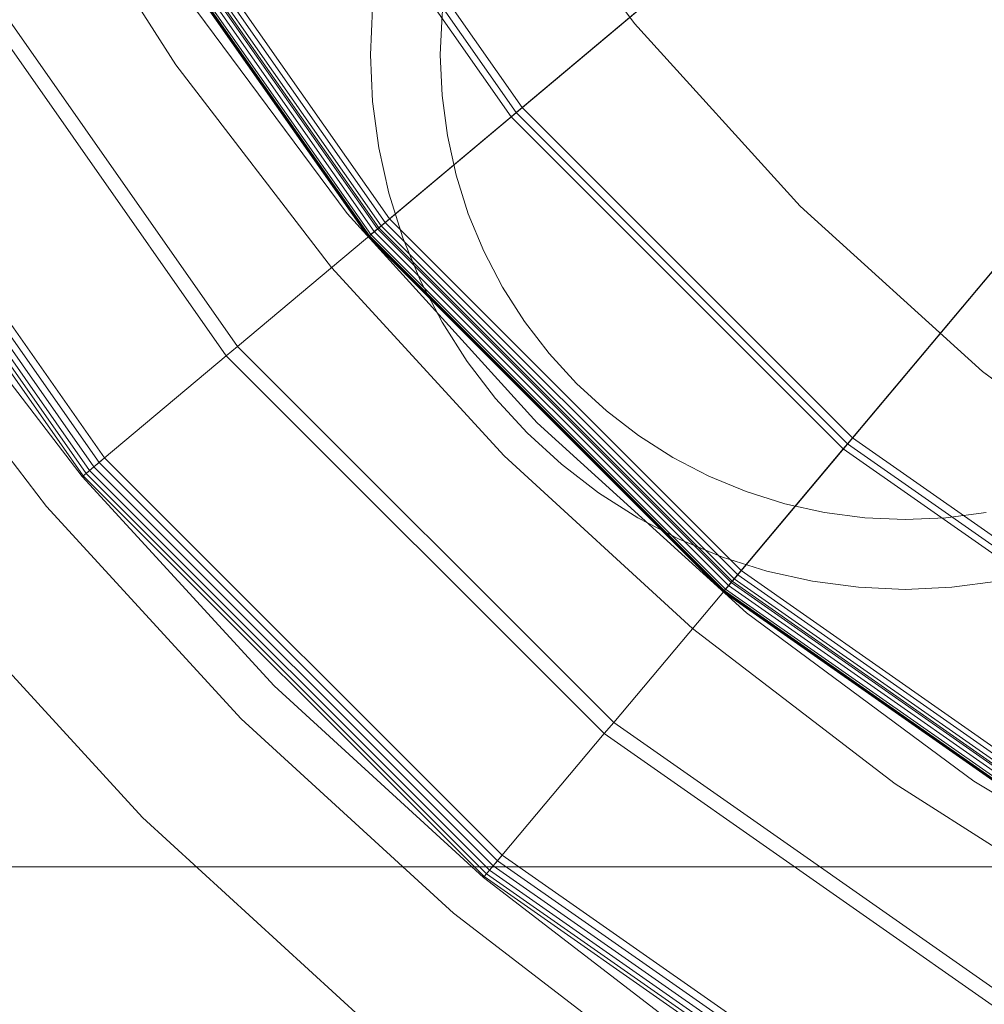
# Model space of a CAD drawing. Header units: inches. Extents: x -412 to -304, y -62 to 18.
# Tile 61 of 256: x -359.155 to -358.746, y -48.167 to -47.75. Entities that reach past the tile are written whole.
import ezdxf

# ---------------------------------------------------------------- set-up
doc = ezdxf.new("R2010")
doc.units = ezdxf.units.IN
doc.header["$LTSCALE"] = 32
doc.header["$MEASUREMENT"] = 0
for name, color, linetype, lineweight in [('Black', 7, 'Continuous', 18), ('DashLine', 7, 'Continuous', 13), ('Drawing', 7, 'Continuous', 18), ('Metal_HtAdjMech', 7, 'Continuous', 18), ('Metal_MP', 7, 'Continuous', 5), ('None', 7, 'Continuous', 18), ('SolidLine', 7, 'Continuous', 15), ('TIMotion-Frame', 7, 'Continuous', 18), ('Wood_1-H', 7, 'Continuous', 13)]:
    doc.layers.add(name, color=color, linetype=linetype, lineweight=lineweight)

# ---------------------------------------------------------------- blocks, each defined once
blk = doc.blocks.new('Group-20')
at = {"layer": 'Black'}
for points in [[(-34.54794, 16.53613, 28.9791), (34.54794, 16.53613, 28.9791), (34.54794, -16.53613, 28.9791), (-34.54794, -16.53613, 28.9791)], [(-34.54794, 16.53613, 27.70079), (34.54794, 16.53613, 27.70079), (34.54794, -16.53613, 27.70079), (-34.54794, -16.53613, 27.70079)]]:
    blk.add_3dface(points, dxfattribs=at)
at = {"layer": 'Wood_1-H'}
for points in [[(-35.96494, 17.95313, 28.99879), (35.96494, 17.95313, 28.99879), (35.96494, -17.95313, 28.99879), (-35.96494, -17.95313, 28.99879)], [(-35.96494, 17.95313, 28.9791), (35.96494, 17.95313, 28.9791), (35.96494, -17.95313, 28.9791), (-35.96494, -17.95313, 28.9791)]]:
    blk.add_3dface(points, dxfattribs=at)
blk = doc.blocks.new('MPHtAdjColumn (3D)')
at = {"layer": 'Metal_HtAdjMech'}
for points in [[(0, 0, 23.74951), (-1.119, -0.64605, 23.74951), (-0.98981, -0.83055, 23.74951)], [(0, 0, 23.74951), (-0.98981, -0.83055, 23.74951), (-0.83055, -0.98981, 23.74951)], [(0, 0, 23.74951), (-0.83055, -0.98981, 23.74951), (-0.64605, -1.119, 23.74951)], [(-0.98981, -0.83055, 23.74951), (-1.119, -0.64605, 23.74951), (-1.12437, -0.64916, 23.74793), (-0.99457, -0.83454, 23.74793)], [(-0.99457, -0.83454, 23.74793), (-1.12437, -0.64916, 23.74793), (-1.18773, -0.68573, 23.70567), (-1.0506, -0.88156, 23.70567)], [(-1.04842, -0.87973, 23.65149), (-1.18526, -0.68431, 23.65149), (-1.18261, -0.68278, 23.65108), (-1.04608, -0.87777, 23.65108)], [(-1.05513, -0.88536, 23.66289), (-1.19284, -0.68868, 23.66289), (-1.19147, -0.68789, 23.65699), (-1.05391, -0.88434, 23.65699)], [(-1.05391, -0.88434, 23.70135), (-1.19147, -0.68789, 23.70135), (-1.19284, -0.68868, 23.69544), (-1.05513, -0.88536, 23.69544)], [(-1.0506, -0.88156, 23.70567), (-1.18773, -0.68573, 23.70567), (-1.19147, -0.68789, 23.70135), (-1.05391, -0.88434, 23.70135)], [(-1.05391, -0.88434, 23.65699), (-1.19147, -0.68789, 23.65699), (-1.18984, -0.68696, 23.65454), (-1.05248, -0.88313, 23.65454)], [(-1.05248, -0.88313, 23.65454), (-1.18984, -0.68696, 23.65454), (-1.18773, -0.68573, 23.65267), (-1.0506, -0.88156, 23.65267)], [(-1.0506, -0.88156, 23.65267), (-1.18773, -0.68573, 23.65267), (-1.18526, -0.68431, 23.65149), (-1.04842, -0.87973, 23.65149)], [(-1.05513, -0.88536, 23.69544), (-1.19284, -0.68868, 23.69544), (-1.19284, -0.68868, 23.66289), (-1.05513, -0.88536, 23.66289)], [(-0.83055, -0.98981, 23.74951), (-0.98981, -0.83055, 23.74951), (-0.99457, -0.83454, 23.74793), (-0.83454, -0.99457, 23.74793)], [(-0.83454, -0.99457, 23.74793), (-0.99457, -0.83454, 23.74793), (-1.0506, -0.88156, 23.70567), (-0.88156, -1.0506, 23.70567)], [(-0.88156, -1.0506, 23.65267), (-1.0506, -0.88156, 23.65267), (-1.04842, -0.87973, 23.65149), (-0.87973, -1.04842, 23.65149)], [(-0.87973, -1.04842, 23.65149), (-1.04842, -0.87973, 23.65149), (-1.04608, -0.87777, 23.65108), (-0.87777, -1.04608, 23.65108)], [(-0.88156, -1.0506, 23.70567), (-1.0506, -0.88156, 23.70567), (-1.05391, -0.88434, 23.70135), (-0.88434, -1.05391, 23.70135)], [(-0.88434, -1.05391, 23.65699), (-1.05391, -0.88434, 23.65699), (-1.05248, -0.88313, 23.65454), (-0.88313, -1.05248, 23.65454)], [(-0.88313, -1.05248, 23.65454), (-1.05248, -0.88313, 23.65454), (-1.0506, -0.88156, 23.65267), (-0.88156, -1.0506, 23.65267)], [(-0.88536, -1.05513, 23.66289), (-1.05513, -0.88536, 23.66289), (-1.05391, -0.88434, 23.65699), (-0.88434, -1.05391, 23.65699)], [(-0.88434, -1.05391, 23.70135), (-1.05391, -0.88434, 23.70135), (-1.05513, -0.88536, 23.69544), (-0.88536, -1.05513, 23.69544)], [(-0.88536, -1.05513, 23.69544), (-1.05513, -0.88536, 23.69544), (-1.05513, -0.88536, 23.66289), (-0.88536, -1.05513, 23.66289)], [(-0.64605, -1.119, 23.74951), (-0.83055, -0.98981, 23.74951), (-0.83454, -0.99457, 23.74793), (-0.64916, -1.12437, 23.74793)], [(-0.64916, -1.12437, 23.74793), (-0.83454, -0.99457, 23.74793), (-0.88156, -1.0506, 23.70567), (-0.68573, -1.18773, 23.70567)], [(-0.68431, -1.18526, 23.65149), (-0.87973, -1.04842, 23.65149), (-0.87777, -1.04608, 23.65108), (-0.68278, -1.18261, 23.65108)], [(-0.68573, -1.18773, 23.70567), (-0.88156, -1.0506, 23.70567), (-0.88434, -1.05391, 23.70135), (-0.68789, -1.19147, 23.70135)], [(-0.68696, -1.18984, 23.65454), (-0.88313, -1.05248, 23.65454), (-0.88156, -1.0506, 23.65267), (-0.68573, -1.18773, 23.65267)], [(-0.68573, -1.18773, 23.65267), (-0.88156, -1.0506, 23.65267), (-0.87973, -1.04842, 23.65149), (-0.68431, -1.18526, 23.65149)], [(-0.68868, -1.19284, 23.66289), (-0.88536, -1.05513, 23.66289), (-0.88434, -1.05391, 23.65699), (-0.68789, -1.19147, 23.65699)], [(-0.68789, -1.19147, 23.70135), (-0.88434, -1.05391, 23.70135), (-0.88536, -1.05513, 23.69544), (-0.68868, -1.19284, 23.69544)], [(-0.68789, -1.19147, 23.65699), (-0.88434, -1.05391, 23.65699), (-0.88313, -1.05248, 23.65454), (-0.68696, -1.18984, 23.65454)], [(-0.68868, -1.19284, 23.69544), (-0.88536, -1.05513, 23.69544), (-0.88536, -1.05513, 23.66289), (-0.68868, -1.19284, 23.66289)]]:
    blk.add_3dface(points, dxfattribs=at)
for points, invisible_edges in [([(-1.24885, -0.58235, 23.65108), (-1.19334, -0.68898, 23.65108), (-1.07401, -0.62008, 23.65108), (-1.12396, -0.52411, 23.65108)], 10), ([(-0.90097, -0.67292, 2.90305), (-0.90321, -0.68995, 2.90305), (-1.19334, -0.68898, 2.90305), (-1.24885, -0.58235, 2.90305)], 10), ([(-1.01588, -0.71133, 23.65108), (-1.07401, -0.62008, 23.65108), (-1.19334, -0.68898, 23.65108), (-1.12875, -0.79036, 23.65108)], 10), ([(-0.90321, -0.68995, 3.18202), (-0.90097, -0.67292, 3.18202), (-1.07401, -0.62008, 3.18202), (-1.01588, -0.71133, 3.18202)], 10), ([(-1.07401, -0.62008, 3.18202), (-1.07401, -0.62008, 23.65108), (-1.01588, -0.71133, 23.65108), (-1.01588, -0.71133, 3.18202)], 5), ([(-0.90097, -0.67292, 2.90305), (-0.90097, -0.67292, 3.18202), (-0.90321, -0.68995, 3.18202), (-0.90321, -0.68995, 2.90305)], 5), ([(-0.90321, -0.68995, 2.90305), (-0.90396, -0.70711, 2.90305), (-1.19334, -0.68898, 2.90305)], 10), ([(-1.12875, -0.79036, 2.90305), (-1.19334, -0.68898, 2.90305), (-0.90396, -0.70711, 2.90305), (-0.90321, -0.72426, 2.90305)], 10), ([(-0.90396, -0.70711, 3.18202), (-0.90321, -0.68995, 3.18202), (-1.01588, -0.71133, 3.18202)], 10), ([(-0.90321, -0.68995, 2.90305), (-0.90321, -0.68995, 3.18202), (-0.90396, -0.70711, 3.18202), (-0.90396, -0.70711, 2.90305)], 5), ([(-1.01588, -0.71133, 3.18202), (-0.90321, -0.72426, 3.18202), (-0.90396, -0.70711, 3.18202)], 9), ([(-0.90396, -0.70711, 2.90305), (-0.90396, -0.70711, 3.18202), (-0.90321, -0.72426, 3.18202), (-0.90321, -0.72426, 2.90305)], 5), ([(-0.95002, -0.79716, 23.65108), (-1.01588, -0.71133, 23.65108), (-1.12875, -0.79036, 23.65108), (-1.05557, -0.88573, 23.65108)], 10), ([(-1.01588, -0.71133, 3.18202), (-0.90097, -0.74129, 3.18202), (-0.90321, -0.72426, 3.18202)], 9), ([(-0.89725, -0.75806, 3.18202), (-0.90097, -0.74129, 3.18202), (-1.01588, -0.71133, 3.18202), (-0.95002, -0.79716, 3.18202)], 10), ([(-1.01588, -0.71133, 3.18202), (-1.01588, -0.71133, 23.65108), (-0.95002, -0.79716, 23.65108), (-0.95002, -0.79716, 3.18202)], 5), ([(-1.12875, -0.79036, 2.90305), (-0.90321, -0.72426, 2.90305), (-0.90097, -0.74129, 2.90305)], 9), ([(-0.90321, -0.72426, 2.90305), (-0.90321, -0.72426, 3.18202), (-0.90097, -0.74129, 3.18202), (-0.90097, -0.74129, 2.90305)], 5), ([(-0.90097, -0.74129, 2.90305), (-0.89725, -0.75806, 2.90305), (-1.12875, -0.79036, 2.90305)], 10), ([(-0.90097, -0.74129, 2.90305), (-0.90097, -0.74129, 3.18202), (-0.89725, -0.75806, 3.18202), (-0.89725, -0.75806, 2.90305)], 5), ([(-0.89725, -0.75806, 2.90305), (-0.89209, -0.77443, 2.90305), (-1.05557, -0.88573, 2.90305), (-1.12875, -0.79036, 2.90305)], 10), ([(-0.95002, -0.79716, 3.18202), (-0.89209, -0.77443, 3.18202), (-0.89725, -0.75806, 3.18202)], 9), ([(-0.89725, -0.75806, 2.90305), (-0.89725, -0.75806, 3.18202), (-0.89209, -0.77443, 3.18202), (-0.89209, -0.77443, 2.90305)], 5), ([(-1.05557, -0.88573, 2.90305), (-0.89209, -0.77443, 2.90305), (-0.88551, -0.7903, 2.90305)], 9), ([(-0.88551, -0.7903, 3.18202), (-0.89209, -0.77443, 3.18202), (-0.95002, -0.79716, 3.18202)], 10), ([(-0.89209, -0.77443, 2.90305), (-0.89209, -0.77443, 3.18202), (-0.88551, -0.7903, 3.18202), (-0.88551, -0.7903, 2.90305)], 5), ([(-1.05557, -0.88573, 2.90305), (-1.05557, -0.88573, 23.65108), (-1.12875, -0.79036, 23.65108), (-1.12875, -0.79036, 2.90305)], 5), ([(-0.88551, -0.7903, 2.90305), (-0.87758, -0.80553, 2.90305), (-1.05557, -0.88573, 2.90305)], 10), ([(-0.95002, -0.79716, 3.18202), (-0.87758, -0.80553, 3.18202), (-0.88551, -0.7903, 3.18202)], 9), ([(-0.88551, -0.7903, 2.90305), (-0.88551, -0.7903, 3.18202), (-0.87758, -0.80553, 3.18202), (-0.87758, -0.80553, 2.90305)], 5), ([(-1.05557, -0.88573, 23.65108), (-0.97436, -0.97436, 23.65108), (-0.87692, -0.87692, 23.65108), (-0.95002, -0.79716, 23.65108)], 10), ([(-0.95002, -0.79716, 3.18202), (-0.87692, -0.87692, 3.18202), (-0.86836, -0.82002, 3.18202), (-0.87758, -0.80553, 3.18202)], 10), ([(-0.95002, -0.79716, 3.18202), (-0.95002, -0.79716, 23.65108), (-0.87692, -0.87692, 23.65108), (-0.87692, -0.87692, 3.18202)], 5), ([(-1.05557, -0.88573, 2.90305), (-0.87758, -0.80553, 2.90305), (-0.86836, -0.82002, 2.90305)], 9), ([(-0.87758, -0.80553, 2.90305), (-0.87758, -0.80553, 3.18202), (-0.86836, -0.82002, 3.18202), (-0.86836, -0.82002, 2.90305)], 5), ([(-0.86836, -0.82002, 2.90305), (-0.8579, -0.83364, 2.90305), (-0.97436, -0.97436, 2.90305), (-1.05557, -0.88573, 2.90305)], 10), ([(-0.8579, -0.83364, 3.18202), (-0.86836, -0.82002, 3.18202), (-0.87692, -0.87692, 3.18202)], 10), ([(-0.86836, -0.82002, 2.90305), (-0.86836, -0.82002, 3.18202), (-0.8579, -0.83364, 3.18202), (-0.8579, -0.83364, 2.90305)], 5), ([(-0.97436, -0.97436, 2.90305), (-0.8579, -0.83364, 2.90305), (-0.8463, -0.8463, 2.90305)], 9), ([(-0.8463, -0.8463, 3.18202), (-0.8579, -0.83364, 3.18202), (-0.87692, -0.87692, 3.18202)], 10), ([(-0.8579, -0.83364, 2.90305), (-0.8579, -0.83364, 3.18202), (-0.8463, -0.8463, 3.18202), (-0.8463, -0.8463, 2.90305)], 5), ([(-0.97436, -0.97436, 2.90305), (-0.8463, -0.8463, 2.90305), (-0.83364, -0.8579, 2.90305)], 9), ([(-0.87692, -0.87692, 3.18202), (-0.83364, -0.8579, 3.18202), (-0.8463, -0.8463, 3.18202)], 9), ([(-0.8463, -0.8463, 2.90305), (-0.8463, -0.8463, 3.18202), (-0.83364, -0.8579, 3.18202), (-0.83364, -0.8579, 2.90305)], 5), ([(-0.88573, -1.05557, 2.90305), (-0.97436, -0.97436, 2.90305), (-0.83364, -0.8579, 2.90305), (-0.82002, -0.86836, 2.90305)], 10), ([(-0.82002, -0.86836, 3.18202), (-0.83364, -0.8579, 3.18202), (-0.87692, -0.87692, 3.18202)], 10), ([(-0.83364, -0.8579, 2.90305), (-0.83364, -0.8579, 3.18202), (-0.82002, -0.86836, 3.18202), (-0.82002, -0.86836, 2.90305)], 5), ([(-0.82002, -0.86836, 2.90305), (-0.80553, -0.87758, 2.90305), (-0.88573, -1.05557, 2.90305)], 10), ([(-0.80553, -0.87758, 3.18202), (-0.82002, -0.86836, 3.18202), (-0.87692, -0.87692, 3.18202), (-0.79716, -0.95002, 3.18202)], 10), ([(-0.82002, -0.86836, 2.90305), (-0.82002, -0.86836, 3.18202), (-0.80553, -0.87758, 3.18202), (-0.80553, -0.87758, 2.90305)], 5), ([(-0.79716, -0.95002, 23.65108), (-0.87692, -0.87692, 23.65108), (-0.97436, -0.97436, 23.65108), (-0.88573, -1.05557, 23.65108)], 10), ([(-0.88573, -1.05557, 2.90305), (-0.80553, -0.87758, 2.90305), (-0.7903, -0.88551, 2.90305)], 9), ([(-0.87692, -0.87692, 3.18202), (-0.87692, -0.87692, 23.65108), (-0.79716, -0.95002, 23.65108), (-0.79716, -0.95002, 3.18202)], 5), ([(-0.80553, -0.87758, 2.90305), (-0.80553, -0.87758, 3.18202), (-0.7903, -0.88551, 3.18202), (-0.7903, -0.88551, 2.90305)], 5), ([(-0.79716, -0.95002, 3.18202), (-0.7903, -0.88551, 3.18202), (-0.80553, -0.87758, 3.18202)], 9), ([(-0.97436, -0.97436, 2.90305), (-0.97436, -0.97436, 23.65108), (-1.05557, -0.88573, 23.65108), (-1.05557, -0.88573, 2.90305)], 5), ([(-0.88573, -1.05557, 2.90305), (-0.7903, -0.88551, 2.90305), (-0.77443, -0.89209, 2.90305)], 9), ([(-0.77443, -0.89209, 3.18202), (-0.7903, -0.88551, 3.18202), (-0.79716, -0.95002, 3.18202)], 10), ([(-0.7903, -0.88551, 2.90305), (-0.7903, -0.88551, 3.18202), (-0.77443, -0.89209, 3.18202), (-0.77443, -0.89209, 2.90305)], 5), ([(-0.77443, -0.89209, 2.90305), (-0.75806, -0.89725, 2.90305), (-0.79036, -1.12875, 2.90305), (-0.88573, -1.05557, 2.90305)], 10), ([(-0.75806, -0.89725, 3.18202), (-0.77443, -0.89209, 3.18202), (-0.79716, -0.95002, 3.18202)], 10), ([(-0.77443, -0.89209, 2.90305), (-0.77443, -0.89209, 3.18202), (-0.75806, -0.89725, 3.18202), (-0.75806, -0.89725, 2.90305)], 5), ([(-0.79716, -0.95002, 3.18202), (-0.71133, -1.01588, 3.18202), (-0.74129, -0.90097, 3.18202), (-0.75806, -0.89725, 3.18202)], 10), ([(-0.79036, -1.12875, 2.90305), (-0.75806, -0.89725, 2.90305), (-0.74129, -0.90097, 2.90305)], 9), ([(-0.75806, -0.89725, 2.90305), (-0.75806, -0.89725, 3.18202), (-0.74129, -0.90097, 3.18202), (-0.74129, -0.90097, 2.90305)], 5), ([(-0.79036, -1.12875, 2.90305), (-0.74129, -0.90097, 2.90305), (-0.72426, -0.90321, 2.90305)], 9), ([(-0.72426, -0.90321, 2.90305), (-0.70711, -0.90396, 2.90305), (-0.68898, -1.19334, 2.90305), (-0.79036, -1.12875, 2.90305)], 10), ([(-0.74129, -0.90097, 2.90305), (-0.74129, -0.90097, 3.18202), (-0.72426, -0.90321, 3.18202), (-0.72426, -0.90321, 2.90305)], 5), ([(-0.72426, -0.90321, 3.18202), (-0.74129, -0.90097, 3.18202), (-0.71133, -1.01588, 3.18202)], 10), ([(-0.72426, -0.90321, 2.90305), (-0.72426, -0.90321, 3.18202), (-0.70711, -0.90396, 3.18202), (-0.70711, -0.90396, 2.90305)], 5), ([(-0.71133, -1.01588, 3.18202), (-0.70711, -0.90396, 3.18202), (-0.72426, -0.90321, 3.18202)], 9), ([(-0.71133, -1.01588, 3.18202), (-0.62008, -1.07401, 3.18202), (-0.67292, -0.90097, 3.18202), (-0.68995, -0.90321, 3.18202)], 10), ([(-0.68995, -0.90321, 3.18202), (-0.70711, -0.90396, 3.18202), (-0.71133, -1.01588, 3.18202)], 10), ([(-0.68898, -1.19334, 2.90305), (-0.70711, -0.90396, 2.90305), (-0.68995, -0.90321, 2.90305)], 9), ([(-0.70711, -0.90396, 2.90305), (-0.70711, -0.90396, 3.18202), (-0.68995, -0.90321, 3.18202), (-0.68995, -0.90321, 2.90305)], 5), ([(-0.88573, -1.05557, 23.65108), (-0.79036, -1.12875, 23.65108), (-0.71133, -1.01588, 23.65108), (-0.79716, -0.95002, 23.65108)], 10), ([(-0.79716, -0.95002, 3.18202), (-0.79716, -0.95002, 23.65108), (-0.71133, -1.01588, 23.65108), (-0.71133, -1.01588, 3.18202)], 5), ([(-0.88573, -1.05557, 2.90305), (-0.88573, -1.05557, 23.65108), (-0.97436, -0.97436, 23.65108), (-0.97436, -0.97436, 2.90305)], 5), ([(-0.62008, -1.07401, 23.65108), (-0.71133, -1.01588, 23.65108), (-0.79036, -1.12875, 23.65108), (-0.68898, -1.19334, 23.65108)], 10), ([(-0.71133, -1.01588, 3.18202), (-0.71133, -1.01588, 23.65108), (-0.62008, -1.07401, 23.65108), (-0.62008, -1.07401, 3.18202)], 5), ([(-0.79036, -1.12875, 2.90305), (-0.79036, -1.12875, 23.65108), (-0.88573, -1.05557, 23.65108), (-0.88573, -1.05557, 2.90305)], 5)]:
    blk.add_3dface(points, dxfattribs=dict(at, invisible_edges=invisible_edges))
at = {"layer": 'Metal_MP'}
for points, invisible_edges in [([(-0.80278, 0.50194, 2.90305), (-0.8203, 0.51106, 2.90305), (-1.49664, -0.6581, 2.90305), (-1.48078, -0.69047, 2.90305)], 10), ([(-1.48078, -0.69047, 2.90305), (-1.4369, -0.78, 2.90305), (-1.41487, -0.81685, 2.90305), (-0.80278, 0.50194, 2.90305)], 12), ([(-1.41487, -0.81685, 2.90305), (-1.36751, -0.89607, 2.90305), (-0.78453, 0.49438, 2.90305), (-0.80278, 0.50194, 2.90305)], 10), ([(-0.93005, -0.6678, 2.90305), (-0.7657, 0.48844, 2.90305), (-0.78453, 0.49438, 2.90305), (-1.36751, -0.89607, 2.90305)], 13), ([(-0.93005, -0.6678, 2.76919), (-0.93262, -0.68738, 2.76919), (-1.48176, -0.69095, 2.76919), (-1.53634, -0.55918, 2.76919)], 10), ([(-1.36751, -0.89607, 2.90305), (-0.93262, -0.68738, 2.90305), (-0.93005, -0.6678, 2.90305)], 9), ([(-0.93005, -0.6678, 2.76919), (-0.93005, -0.6678, 2.90305), (-0.93262, -0.68738, 2.90305), (-0.93262, -0.68738, 2.76919)], 5), ([(-0.93262, -0.68738, 2.76919), (-0.93348, -0.70711, 2.76919), (-1.48176, -0.69095, 2.76919)], 10), ([(-1.36751, -0.89607, 2.90305), (-0.93348, -0.70711, 2.90305), (-0.93262, -0.68738, 2.90305)], 9), ([(-0.93262, -0.68738, 2.76919), (-0.93262, -0.68738, 2.90305), (-0.93348, -0.70711, 2.90305), (-0.93348, -0.70711, 2.76919)], 5), ([(-1.4159, -0.81747, 2.76919), (-1.48176, -0.69095, 2.76919), (-0.93348, -0.70711, 2.76919), (-0.93262, -0.72684, 2.76919)], 10), ([(-0.93262, -0.72684, 2.90305), (-0.93348, -0.70711, 2.90305), (-1.36751, -0.89607, 2.90305)], 10), ([(-0.93348, -0.70711, 2.76919), (-0.93348, -0.70711, 2.90305), (-0.93262, -0.72684, 2.90305), (-0.93262, -0.72684, 2.76919)], 5), ([(-1.4159, -0.81747, 2.76919), (-0.93262, -0.72684, 2.76919), (-0.93005, -0.74642, 2.76919)], 9), ([(-0.93005, -0.74642, 2.90305), (-0.93262, -0.72684, 2.90305), (-1.36751, -0.89607, 2.90305)], 10), ([(-0.93262, -0.72684, 2.76919), (-0.93262, -0.72684, 2.90305), (-0.93005, -0.74642, 2.90305), (-0.93005, -0.74642, 2.76919)], 5), ([(-0.93005, -0.74642, 2.76919), (-0.92577, -0.7657, 2.76919), (-1.33926, -0.93776, 2.76919), (-1.4159, -0.81747, 2.76919)], 10), ([(-1.36751, -0.89607, 2.90305), (-0.92577, -0.7657, 2.90305), (-0.93005, -0.74642, 2.90305)], 9), ([(-0.93005, -0.74642, 2.76919), (-0.93005, -0.74642, 2.90305), (-0.92577, -0.7657, 2.90305), (-0.92577, -0.7657, 2.76919)], 5), ([(-0.91983, -0.78453, 2.90305), (-0.92577, -0.7657, 2.90305), (-1.36751, -0.89607, 2.90305), (-1.3382, -0.937, 2.90305)], 10), ([(-1.33926, -0.93776, 2.76919), (-0.92577, -0.7657, 2.76919), (-0.91983, -0.78453, 2.76919)], 9), ([(-0.92577, -0.7657, 2.76919), (-0.92577, -0.7657, 2.90305), (-0.91983, -0.78453, 2.90305), (-0.91983, -0.78453, 2.76919)], 5), ([(-1.33926, -0.93776, 2.76919), (-0.91983, -0.78453, 2.76919), (-0.91227, -0.80278, 2.76919)], 9), ([(-0.91227, -0.80278, 2.90305), (-0.91983, -0.78453, 2.90305), (-1.3382, -0.937, 2.90305), (-1.28854, -1.00635, 2.90305)], 10), ([(-0.91983, -0.78453, 2.76919), (-0.91983, -0.78453, 2.90305), (-0.91227, -0.80278, 2.90305), (-0.91227, -0.80278, 2.76919)], 5), ([(-0.91227, -0.80278, 2.76919), (-0.90316, -0.8203, 2.76919), (-1.25243, -1.05092, 2.76919), (-1.33926, -0.93776, 2.76919)], 10), ([(-1.28854, -1.00635, 2.90305), (-1.2514, -1.05004, 2.90305), (-0.90316, -0.8203, 2.90305), (-0.91227, -0.80278, 2.90305)], 10), ([(-0.91227, -0.80278, 2.76919), (-0.91227, -0.80278, 2.90305), (-0.90316, -0.8203, 2.90305), (-0.90316, -0.8203, 2.76919)], 5), ([(-1.25243, -1.05092, 2.76919), (-0.90316, -0.8203, 2.76919), (-0.89254, -0.83695, 2.76919)], 9), ([(-0.89254, -0.83695, 2.90305), (-0.90316, -0.8203, 2.90305), (-1.2514, -1.05004, 2.90305)], 10), ([(-0.90316, -0.8203, 2.76919), (-0.90316, -0.8203, 2.90305), (-0.89254, -0.83695, 2.90305), (-0.89254, -0.83695, 2.76919)], 5), ([(-0.89254, -0.83695, 2.76919), (-0.88052, -0.85262, 2.76919), (-1.15608, -1.15608, 2.76919), (-1.25243, -1.05092, 2.76919)], 10), ([(-1.2514, -1.05004, 2.90305), (-1.20085, -1.10951, 2.90305), (-0.88052, -0.85262, 2.90305), (-0.89254, -0.83695, 2.90305)], 10), ([(-0.89254, -0.83695, 2.76919), (-0.89254, -0.83695, 2.90305), (-0.88052, -0.85262, 2.90305), (-0.88052, -0.85262, 2.76919)], 5), ([(-0.86718, -0.86718, 2.90305), (-0.88052, -0.85262, 2.90305), (-1.20085, -1.10951, 2.90305), (-1.15509, -1.15509, 2.90305)], 10), ([(-1.15608, -1.15608, 2.76919), (-0.88052, -0.85262, 2.76919), (-0.86718, -0.86718, 2.76919)], 9), ([(-0.88052, -0.85262, 2.76919), (-0.88052, -0.85262, 2.90305), (-0.86718, -0.86718, 2.90305), (-0.86718, -0.86718, 2.76919)], 5), ([(-1.15608, -1.15608, 2.76919), (-0.86718, -0.86718, 2.76919), (-0.85262, -0.88052, 2.76919)], 9), ([(-0.85262, -0.88052, 2.90305), (-0.86718, -0.86718, 2.90305), (-1.15509, -1.15509, 2.90305), (-1.10491, -1.20509, 2.90305)], 10), ([(-0.86718, -0.86718, 2.76919), (-0.86718, -0.86718, 2.90305), (-0.85262, -0.88052, 2.90305), (-0.85262, -0.88052, 2.76919)], 5), ([(-0.85262, -0.88052, 2.76919), (-0.83695, -0.89254, 2.76919), (-1.05092, -1.25243, 2.76919), (-1.15608, -1.15608, 2.76919)], 10), ([(-1.10491, -1.20509, 2.90305), (-1.05002, -1.25137, 2.90305), (-0.83695, -0.89254, 2.90305), (-0.85262, -0.88052, 2.90305)], 10), ([(-0.85262, -0.88052, 2.76919), (-0.85262, -0.88052, 2.90305), (-0.83695, -0.89254, 2.90305), (-0.83695, -0.89254, 2.76919)], 5), ([(-1.05092, -1.25243, 2.76919), (-0.83695, -0.89254, 2.76919), (-0.8203, -0.90316, 2.76919)], 9), ([(-0.8203, -0.90316, 2.90305), (-0.83695, -0.89254, 2.90305), (-1.05002, -1.25137, 2.90305)], 10), ([(-0.83695, -0.89254, 2.76919), (-0.83695, -0.89254, 2.90305), (-0.8203, -0.90316, 2.90305), (-0.8203, -0.90316, 2.76919)], 5), ([(-0.8203, -0.90316, 2.76919), (-0.80278, -0.91227, 2.76919), (-0.93776, -1.33926, 2.76919), (-1.05092, -1.25243, 2.76919)], 10), ([(-1.05002, -1.25137, 2.90305), (-1.00118, -1.29256, 2.90305), (-0.80278, -0.91227, 2.90305), (-0.8203, -0.90316, 2.90305)], 10), ([(-0.8203, -0.90316, 2.76919), (-0.8203, -0.90316, 2.90305), (-0.80278, -0.91227, 2.90305), (-0.80278, -0.91227, 2.76919)], 5), ([(-0.78453, -0.91983, 2.90305), (-0.80278, -0.91227, 2.90305), (-1.00118, -1.29256, 2.90305), (-0.93698, -1.33816, 2.90305)], 10), ([(-0.93776, -1.33926, 2.76919), (-0.80278, -0.91227, 2.76919), (-0.78453, -0.91983, 2.76919)], 9), ([(-0.80278, -0.91227, 2.76919), (-0.80278, -0.91227, 2.90305), (-0.78453, -0.91983, 2.90305), (-0.78453, -0.91983, 2.76919)], 5), ([(-0.78453, -0.91983, 2.76919), (-0.7657, -0.92577, 2.76919), (-0.93776, -1.33926, 2.76919)], 10), ([(-0.93698, -1.33816, 2.90305), (-0.89087, -1.3709, 2.90305), (-0.7657, -0.92577, 2.90305), (-0.78453, -0.91983, 2.90305)], 10), ([(-0.78453, -0.91983, 2.76919), (-0.78453, -0.91983, 2.90305), (-0.7657, -0.92577, 2.90305), (-0.7657, -0.92577, 2.76919)], 5), ([(-0.81747, -1.4159, 2.76919), (-0.93776, -1.33926, 2.76919), (-0.7657, -0.92577, 2.76919), (-0.74642, -0.93005, 2.76919)], 10), ([(-0.74642, -0.93005, 2.90305), (-0.7657, -0.92577, 2.90305), (-0.89087, -1.3709, 2.90305), (-0.81681, -1.41478, 2.90305)], 10), ([(-0.7657, -0.92577, 2.76919), (-0.7657, -0.92577, 2.90305), (-0.74642, -0.93005, 2.90305), (-0.74642, -0.93005, 2.76919)], 5), ([(-0.74642, -0.93005, 2.76919), (-0.72684, -0.93262, 2.76919), (-0.81747, -1.4159, 2.76919)], 10), ([(-0.72684, -0.93262, 2.76919), (-0.70711, -0.93348, 2.76919), (-0.69095, -1.48176, 2.76919), (-0.81747, -1.4159, 2.76919)], 10), ([(-0.81681, -1.41478, 2.90305), (-0.77408, -1.4401, 2.90305), (-0.72684, -0.93262, 2.90305), (-0.74642, -0.93005, 2.90305)], 10), ([(-0.77408, -1.4401, 2.90305), (-0.69043, -1.48068, 2.90305), (-0.70711, -0.93348, 2.90305), (-0.72684, -0.93262, 2.90305)], 10), ([(-0.74642, -0.93005, 2.76919), (-0.74642, -0.93005, 2.90305), (-0.72684, -0.93262, 2.90305), (-0.72684, -0.93262, 2.76919)], 5), ([(-0.72684, -0.93262, 2.76919), (-0.72684, -0.93262, 2.90305), (-0.70711, -0.93348, 2.90305), (-0.70711, -0.93348, 2.76919)], 5), ([(-0.68738, -0.93262, 2.90305), (-0.70711, -0.93348, 2.90305), (-0.69043, -1.48068, 2.90305), (-0.65242, -1.49912, 2.90305)], 10), ([(-0.69095, -1.48176, 2.76919), (-0.70711, -0.93348, 2.76919), (-0.68738, -0.93262, 2.76919)], 9), ([(-0.70711, -0.93348, 2.76919), (-0.70711, -0.93348, 2.90305), (-0.68738, -0.93262, 2.90305), (-0.68738, -0.93262, 2.76919)], 5)]:
    blk.add_3dface(points, dxfattribs=dict(at, invisible_edges=invisible_edges))
blk = doc.blocks.new('MPHtAdjLeg-16 (3D)')
at = {"layer": 'DashLine', "color": 7}
blk.add_blockref('MPHtAdjColumn (3D)', (0, 0), dxfattribs=at)
blk = doc.blocks.new('MpHtAdjBase-3 (3D)')
at = {"layer": 'Black', "color": 7, "xscale": -1}
blk.add_blockref('MPHtAdjLeg-16 (3D)', (21.55512, 0), dxfattribs=at)
blk = doc.blocks.new('Group-21')
at = {"layer": 'Metal_HtAdjMech'}
for points, invisible_edges in [([(-1.2146, 0.11963, 23.90699), (1.07636, 0.57533, 23.90699), (0.57533, -1.07636, 23.90699), (-1.2146, 0.11963, 23.90699)], 15), ([(-1.2146, 0.11963, 2.98179), (1.07636, 0.57533, 2.98179), (0.57533, -1.07636, 2.98179), (-1.2146, 0.11963, 2.98179)], 15), ([(1.07636, 0.57533, 23.90699), (1.07636, -0.57533, 23.90699), (0.57533, -1.07636, 23.90699), (1.07636, 0.57533, 23.90699)], 15), ([(1.07636, 0.57533, 2.98179), (1.07636, -0.57533, 2.98179), (0.57533, -1.07636, 2.98179), (1.07636, 0.57533, 2.98179)], 15), ([(1.07636, -0.57533, 23.90699), (0.863, -0.863, 23.90699), (0.57533, -1.07636, 23.90699), (1.07636, -0.57533, 23.90699)], 15), ([(1.07636, -0.57533, 2.98179), (0.863, -0.863, 2.98179), (0.57533, -1.07636, 2.98179), (1.07636, -0.57533, 2.98179)], 15), ([(1.07636, -0.57533, 23.90699), (1.01479, -0.67806, 23.90699), (0.863, -0.863, 23.90699), (1.07636, -0.57533, 23.90699)], 14), ([(1.07636, -0.57533, 2.98179), (1.01479, -0.67806, 2.98179), (0.863, -0.863, 2.98179), (1.07636, -0.57533, 2.98179)], 14), ([(1.01479, -0.67806, 23.90699), (0.94344, -0.77426, 23.90699), (0.863, -0.863, 23.90699), (1.01479, -0.67806, 23.90699)], 12), ([(1.01479, -0.67806, 2.98179), (0.94344, -0.77426, 2.98179), (0.863, -0.863, 2.98179), (1.01479, -0.67806, 2.98179)], 12), ([(0.863, -0.863, 23.90699), (0.77426, -0.94344, 23.90699), (0.57533, -1.07636, 23.90699), (0.863, -0.863, 23.90699)], 14), ([(0.863, -0.863, 2.98179), (0.77426, -0.94344, 2.98179), (0.57533, -1.07636, 2.98179), (0.863, -0.863, 2.98179)], 14), ([(0.77426, -0.94344, 23.90699), (0.67806, -1.01479, 23.90699), (0.57533, -1.07636, 23.90699), (0.77426, -0.94344, 23.90699)], 12), ([(0.77426, -0.94344, 2.98179), (0.67806, -1.01479, 2.98179), (0.57533, -1.07636, 2.98179), (0.77426, -0.94344, 2.98179)], 12)]:
    blk.add_3dface(points, dxfattribs=dict(at, invisible_edges=invisible_edges))
for points in [[(0.77658, -0.9255, 23.90699), (0.60408, -1.04629, 23.90699), (0, 0, 23.90699)], [(0.9255, -0.77658, 23.90699), (0.77658, -0.9255, 23.90699), (0, 0, 23.90699)], [(1.04629, -0.60408, 23.90699), (0.9255, -0.77658, 23.90699), (0, 0, 23.90699)], [(0, 0, 24.00541), (0, 0, 24.00541), (0.56737, -0.98271, 24.00541), (0.72939, -0.86925, 24.00541)], [(0, 0, 24.00541), (0, 0, 24.00541), (0.72939, -0.86925, 24.00541), (0.86925, -0.72939, 24.00541)], [(0, 0, 24.00541), (0, 0, 24.00541), (0.86925, -0.72939, 24.00541), (0.98271, -0.56737, 24.00541)], [(0.98271, -0.56737, 24.00541), (0.86925, -0.72939, 24.00541), (0.8718, -0.73153, 24.00501), (0.98558, -0.56903, 24.00501)], [(0.98558, -0.56903, 24.00501), (0.8718, -0.73153, 24.00501), (0.87398, -0.73336, 24.00383), (0.98805, -0.57045, 24.00383)], [(0.98805, -0.57045, 24.00383), (0.87398, -0.73336, 24.00383), (0.93002, -0.78038, 23.96158), (1.0514, -0.60703, 23.96158)], [(1.01479, -0.67806, 2.98179), (1.01479, -0.67806, 23.90699), (1.07636, -0.57533, 23.90699), (1.07636, -0.57533, 2.98179)], [(1.04828, -0.60523, 23.90722), (0.92726, -0.77806, 23.90722), (0.9255, -0.77658, 23.90699), (1.04629, -0.60408, 23.90699)], [(1.0502, -0.60633, 23.90789), (0.92896, -0.77949, 23.90789), (0.92726, -0.77806, 23.90722), (1.04828, -0.60523, 23.90722)], [(1.05197, -0.60735, 23.90898), (0.93052, -0.7808, 23.90898), (0.92896, -0.77949, 23.90789), (1.0502, -0.60633, 23.90789)], [(1.0514, -0.60703, 23.96158), (0.93002, -0.78038, 23.96158), (0.93189, -0.78195, 23.9597), (1.05352, -0.60825, 23.9597)], [(1.05352, -0.60825, 23.91045), (0.93189, -0.78195, 23.91045), (0.93052, -0.7808, 23.90898), (1.05197, -0.60735, 23.90898)], [(1.05514, -0.60919, 23.91289), (0.93333, -0.78316, 23.91289), (0.93189, -0.78195, 23.91045), (1.05352, -0.60825, 23.91045)], [(1.05352, -0.60825, 23.9597), (0.93189, -0.78195, 23.9597), (0.93333, -0.78316, 23.95726), (1.05514, -0.60919, 23.95726)], [(1.05616, -0.60978, 23.91574), (0.93423, -0.78391, 23.91574), (0.93333, -0.78316, 23.91289), (1.05514, -0.60919, 23.91289)], [(1.05514, -0.60919, 23.95726), (0.93333, -0.78316, 23.95726), (0.934, -0.78372, 23.95539), (1.0559, -0.60962, 23.95539)], [(1.0559, -0.60962, 23.95539), (0.934, -0.78372, 23.95539), (0.9344, -0.78406, 23.9534), (1.05636, -0.60989, 23.9534)], [(1.05651, -0.60998, 23.9188), (0.93454, -0.78417, 23.9188), (0.93423, -0.78391, 23.91574), (1.05616, -0.60978, 23.91574)], [(1.05636, -0.60989, 23.9534), (0.9344, -0.78406, 23.9534), (0.93454, -0.78417, 23.95135), (1.05651, -0.60998, 23.95135)], [(1.05651, -0.60998, 23.95135), (0.93454, -0.78417, 23.95135), (0.93454, -0.78417, 23.9188), (1.05651, -0.60998, 23.9188)], [(0.94344, -0.77426, 2.98179), (0.94344, -0.77426, 23.90699), (1.01479, -0.67806, 23.90699), (1.01479, -0.67806, 2.98179)], [(0.86925, -0.72939, 24.00541), (0.72939, -0.86925, 24.00541), (0.73153, -0.8718, 24.00501), (0.8718, -0.73153, 24.00501)], [(0.8718, -0.73153, 24.00501), (0.73153, -0.8718, 24.00501), (0.73336, -0.87398, 24.00383), (0.87398, -0.73336, 24.00383)], [(0.87398, -0.73336, 24.00383), (0.73336, -0.87398, 24.00383), (0.78038, -0.93002, 23.96158), (0.93002, -0.78038, 23.96158)], [(0.863, -0.863, 2.98179), (0.863, -0.863, 23.90699), (0.94344, -0.77426, 23.90699), (0.94344, -0.77426, 2.98179)], [(0.92726, -0.77806, 23.90722), (0.77806, -0.92726, 23.90722), (0.77658, -0.9255, 23.90699), (0.9255, -0.77658, 23.90699)], [(0.92896, -0.77949, 23.90789), (0.77949, -0.92896, 23.90789), (0.77806, -0.92726, 23.90722), (0.92726, -0.77806, 23.90722)], [(0.93052, -0.7808, 23.90898), (0.7808, -0.93052, 23.90898), (0.77949, -0.92896, 23.90789), (0.92896, -0.77949, 23.90789)], [(0.93002, -0.78038, 23.96158), (0.78038, -0.93002, 23.96158), (0.78195, -0.93189, 23.9597), (0.93189, -0.78195, 23.9597)], [(0.93189, -0.78195, 23.91045), (0.78195, -0.93189, 23.91045), (0.7808, -0.93052, 23.90898), (0.93052, -0.7808, 23.90898)], [(0.93333, -0.78316, 23.91289), (0.78316, -0.93333, 23.91289), (0.78195, -0.93189, 23.91045), (0.93189, -0.78195, 23.91045)], [(0.93189, -0.78195, 23.9597), (0.78195, -0.93189, 23.9597), (0.78316, -0.93333, 23.95726), (0.93333, -0.78316, 23.95726)], [(0.93423, -0.78391, 23.91574), (0.78391, -0.93423, 23.91574), (0.78316, -0.93333, 23.91289), (0.93333, -0.78316, 23.91289)], [(0.93333, -0.78316, 23.95726), (0.78316, -0.93333, 23.95726), (0.78372, -0.934, 23.95539), (0.934, -0.78372, 23.95539)], [(0.934, -0.78372, 23.95539), (0.78372, -0.934, 23.95539), (0.78406, -0.9344, 23.9534), (0.9344, -0.78406, 23.9534)], [(0.93454, -0.78417, 23.9188), (0.78417, -0.93454, 23.9188), (0.78391, -0.93423, 23.91574), (0.93423, -0.78391, 23.91574)], [(0.9344, -0.78406, 23.9534), (0.78406, -0.9344, 23.9534), (0.78417, -0.93454, 23.95135), (0.93454, -0.78417, 23.95135)], [(0.93454, -0.78417, 23.95135), (0.78417, -0.93454, 23.95135), (0.78417, -0.93454, 23.9188), (0.93454, -0.78417, 23.9188)], [(0.77426, -0.94344, 2.98179), (0.77426, -0.94344, 23.90699), (0.863, -0.863, 23.90699), (0.863, -0.863, 2.98179)], [(0.72939, -0.86925, 24.00541), (0.56737, -0.98271, 24.00541), (0.56903, -0.98558, 24.00501), (0.73153, -0.8718, 24.00501)], [(0.73153, -0.8718, 24.00501), (0.56903, -0.98558, 24.00501), (0.57045, -0.98805, 24.00383), (0.73336, -0.87398, 24.00383)], [(0.73336, -0.87398, 24.00383), (0.57045, -0.98805, 24.00383), (0.60703, -1.0514, 23.96158), (0.78038, -0.93002, 23.96158)], [(0.77806, -0.92726, 23.90722), (0.60523, -1.04828, 23.90722), (0.60408, -1.04629, 23.90699), (0.77658, -0.9255, 23.90699)], [(0.77949, -0.92896, 23.90789), (0.60633, -1.0502, 23.90789), (0.60523, -1.04828, 23.90722), (0.77806, -0.92726, 23.90722)], [(0.7808, -0.93052, 23.90898), (0.60735, -1.05197, 23.90898), (0.60633, -1.0502, 23.90789), (0.77949, -0.92896, 23.90789)], [(0.78038, -0.93002, 23.96158), (0.60703, -1.0514, 23.96158), (0.60825, -1.05352, 23.9597), (0.78195, -0.93189, 23.9597)], [(0.78195, -0.93189, 23.91045), (0.60825, -1.05352, 23.91045), (0.60735, -1.05197, 23.90898), (0.7808, -0.93052, 23.90898)], [(0.78316, -0.93333, 23.91289), (0.60919, -1.05514, 23.91289), (0.60825, -1.05352, 23.91045), (0.78195, -0.93189, 23.91045)], [(0.78195, -0.93189, 23.9597), (0.60825, -1.05352, 23.9597), (0.60919, -1.05514, 23.95726), (0.78316, -0.93333, 23.95726)], [(0.78391, -0.93423, 23.91574), (0.60978, -1.05616, 23.91574), (0.60919, -1.05514, 23.91289), (0.78316, -0.93333, 23.91289)], [(0.78316, -0.93333, 23.95726), (0.60919, -1.05514, 23.95726), (0.60962, -1.0559, 23.95539), (0.78372, -0.934, 23.95539)], [(0.78372, -0.934, 23.95539), (0.60962, -1.0559, 23.95539), (0.60989, -1.05636, 23.9534), (0.78406, -0.9344, 23.9534)], [(0.78417, -0.93454, 23.9188), (0.60998, -1.05651, 23.9188), (0.60978, -1.05616, 23.91574), (0.78391, -0.93423, 23.91574)], [(0.78406, -0.9344, 23.9534), (0.60989, -1.05636, 23.9534), (0.60998, -1.05651, 23.95135), (0.78417, -0.93454, 23.95135)], [(0.78417, -0.93454, 23.95135), (0.60998, -1.05651, 23.95135), (0.60998, -1.05651, 23.9188), (0.78417, -0.93454, 23.9188)], [(0.67806, -1.01479, 2.98179), (0.67806, -1.01479, 23.90699), (0.77426, -0.94344, 23.90699), (0.77426, -0.94344, 2.98179)]]:
    blk.add_3dface(points, dxfattribs=at)
blk = doc.blocks.new('Group-22')
at = {"layer": 'Black', "color": 7}
blk.add_blockref('Group-21', (0, 0), dxfattribs=at)
blk = doc.blocks.new('MpHtAdjMidLeg (3D)')
at = {"layer": 'Black', "color": 7}
blk.add_blockref('Group-22', (0, 0), dxfattribs=at)
blk = doc.blocks.new('MPHtAdjLegCoverNoPower (3D)')
at = {"layer": 'Black'}
for points, invisible_edges in [([(1.07065, -0.89838, 23.4936), (1.14488, -0.80165, 23.4936), (1.19325, -0.83552, 23.4936), (1.11589, -0.93634, 23.4936)], 10), ([(1.07065, -0.89838, 23.4936), (1.07065, -0.89838, 23.67077), (1.14488, -0.80165, 23.67077), (1.14488, -0.80165, 23.4936)], 5), ([(1.14488, -0.80165, 23.67077), (1.07065, -0.89838, 23.67077), (1.29685, -1.08818, 23.67077), (1.38675, -0.97102, 23.67077)], 10), ([(1.11589, -0.93634, 23.4936), (1.03004, -1.03004, 23.4936), (0.98828, -0.98828, 23.4936), (1.07065, -0.89838, 23.4936)], 10), ([(0.98828, -0.98828, 23.4936), (0.98828, -0.98828, 23.67077), (1.07065, -0.89838, 23.67077), (1.07065, -0.89838, 23.4936)], 5), ([(1.19707, -1.19707, 23.67077), (1.29685, -1.08818, 23.67077), (1.07065, -0.89838, 23.67077), (0.98828, -0.98828, 23.67077)], 10), ([(1.03004, -1.03004, 22.23376), (1.03004, -1.03004, 23.4936), (1.11589, -0.93634, 23.4936), (1.11589, -0.93634, 22.23376)], 5), ([(1.20637, -1.01226, 22.23376), (1.11355, -1.11355, 22.23376), (1.03004, -1.03004, 22.23376), (1.11589, -0.93634, 22.23376)], 10), ([(0.89838, -1.07065, 23.4936), (0.98828, -0.98828, 23.4936), (1.03004, -1.03004, 23.4936), (0.93634, -1.11589, 23.4936)], 10), ([(0.89838, -1.07065, 23.4936), (0.89838, -1.07065, 23.67077), (0.98828, -0.98828, 23.67077), (0.98828, -0.98828, 23.4936)], 5), ([(0.98828, -0.98828, 23.67077), (0.89838, -1.07065, 23.67077), (1.08818, -1.29685, 23.67077), (1.19707, -1.19707, 23.67077)], 10), ([(0.93634, -1.11589, 22.23376), (0.93634, -1.11589, 23.4936), (1.03004, -1.03004, 23.4936), (1.03004, -1.03004, 22.23376)], 5), ([(0.93634, -1.11589, 22.23376), (1.03004, -1.03004, 22.23376), (1.11355, -1.11355, 22.23376), (1.01226, -1.20637, 22.23376)], 10), ([(0.80165, -1.14488, 23.4936), (0.89838, -1.07065, 23.4936), (0.93634, -1.11589, 23.4936), (0.83552, -1.19325, 23.4936)], 10), ([(0.80165, -1.14488, 23.4936), (0.80165, -1.14488, 23.67077), (0.89838, -1.07065, 23.67077), (0.89838, -1.07065, 23.4936)], 5), ([(0.97102, -1.38675, 23.67077), (1.08818, -1.29685, 23.67077), (0.89838, -1.07065, 23.67077), (0.80165, -1.14488, 23.67077)], 10)]:
    blk.add_3dface(points, dxfattribs=dict(at, invisible_edges=invisible_edges))
blk = doc.blocks.new('TL9-Upper (3D)')
at = {"layer": 'TIMotion-Frame'}
for points in [[(-1.81112, -1.33858, -2.28346), (-1.81112, 5.49213, -2.28346), (1.81092, 5.49213, -2.28346), (1.81092, -1.33858, -2.28346)], [(-2.06693, -1.0315, -0.29528), (2.06693, -1.0315, -0.29528), (2.06693, 5.15748, -0.29528), (-2.06693, 5.15748, -0.29528)], [(-0.8217, -0.67436, -22.34252), (-0.8217, -0.67436, -2.28346), (-0.88385, -0.59057, -2.28346), (-0.88385, -0.59057, -22.34252)], [(-0.75165, -0.75165, -22.34252), (-0.75165, -0.75165, -2.28346), (-0.8217, -0.67436, -2.28346), (-0.8217, -0.67436, -22.34252)], [(-0.67436, -0.8217, -22.34252), (-0.67436, -0.8217, -2.28346), (-0.75165, -0.75165, -2.28346), (-0.75165, -0.75165, -22.34252)], [(-0.59057, -0.88385, -22.34252), (-0.59057, -0.88385, -2.28346), (-0.67436, -0.8217, -2.28346), (-0.67436, -0.8217, -22.34252)], [(-2.06693, -1.0315, -0.37402), (2.06693, -1.0315, -0.37402), (2.06693, -1.0315, -0.29528), (-2.06693, -1.0315, -0.29528)], [(-2.06693, -1.35827, -0.37402), (2.06693, -1.35827, -0.37402), (2.06693, -1.0315, -0.37402), (-2.06693, -1.0315, -0.37402)]]:
    blk.add_3dface(points, dxfattribs=at)
for points, invisible_edges in [([(-1.04257, -0.20738, -2.28346), (0.50109, -0.93748, -2.28346), (0.93748, 0.50109, -2.28346), (-1.04257, -0.20738, -2.28346)], 15), ([(-1.04257, -0.20738, -22.34252), (0.50109, -0.93748, -22.34252), (0.93748, 0.50109, -22.34252), (-1.04257, -0.20738, -22.34252)], 15), ([(-1.04257, -0.20738, -2.28346), (-0.88385, -0.59057, -2.28346), (-0.50109, -0.93748, -2.28346), (-1.04257, -0.20738, -2.28346)], 15), ([(-1.04257, -0.20738, -2.28346), (-0.50109, -0.93748, -2.28346), (0.50109, -0.93748, -2.28346), (-1.04257, -0.20738, -2.28346)], 15), ([(-1.04257, -0.20738, -22.34252), (-0.88385, -0.59057, -22.34252), (-0.50109, -0.93748, -22.34252), (-1.04257, -0.20738, -22.34252)], 15), ([(-1.04257, -0.20738, -22.34252), (-0.50109, -0.93748, -22.34252), (0.50109, -0.93748, -22.34252), (-1.04257, -0.20738, -22.34252)], 15), ([(-0.88385, -0.59057, -2.28346), (-0.8217, -0.67436, -2.28346), (-0.75165, -0.75165, -2.28346), (-0.88385, -0.59057, -2.28346)], 12), ([(-0.88385, -0.59057, -2.28346), (-0.75165, -0.75165, -2.28346), (-0.67436, -0.8217, -2.28346), (-0.88385, -0.59057, -2.28346)], 13), ([(-0.88385, -0.59057, -2.28346), (-0.67436, -0.8217, -2.28346), (-0.50109, -0.93748, -2.28346), (-0.88385, -0.59057, -2.28346)], 15), ([(-0.88385, -0.59057, -22.34252), (-0.8217, -0.67436, -22.34252), (-0.75165, -0.75165, -22.34252), (-0.88385, -0.59057, -22.34252)], 12), ([(-0.88385, -0.59057, -22.34252), (-0.75165, -0.75165, -22.34252), (-0.67436, -0.8217, -22.34252), (-0.88385, -0.59057, -22.34252)], 13), ([(-0.88385, -0.59057, -22.34252), (-0.67436, -0.8217, -22.34252), (-0.50109, -0.93748, -22.34252), (-0.88385, -0.59057, -22.34252)], 15), ([(-0.67436, -0.8217, -2.28346), (-0.59057, -0.88385, -2.28346), (-0.50109, -0.93748, -2.28346), (-0.67436, -0.8217, -2.28346)], 12), ([(-0.67436, -0.8217, -22.34252), (-0.59057, -0.88385, -22.34252), (-0.50109, -0.93748, -22.34252), (-0.67436, -0.8217, -22.34252)], 12)]:
    blk.add_3dface(points, dxfattribs=dict(at, invisible_edges=invisible_edges))
blk = doc.blocks.new('TEK04-Frame (3D)')
at = {"layer": 'DashLine', "color": 7, "rotation": 270}
blk.add_blockref('TL9-Upper (3D)', (-0.01952, 0, 0.21654), dxfattribs=at)
blk = doc.blocks.new('Group-23')
at = {"layer": 'None'}
blk.add_blockref('Group-20', (0, 0), dxfattribs=at)
at = {"layer": 'SolidLine', "color": 7}
for name, p in [('MpHtAdjBase-3 (3D)', (0, 0)), ('MPHtAdjLegCoverNoPower (3D)', (21.55512, 0)), ('MpHtAdjMidLeg (3D)', (21.55512, 0, 0.80906))]:
    blk.add_blockref(name, p, dxfattribs=at)
at = {"layer": 'SolidLine', "color": 7, "rotation": 180}
blk.add_blockref('TEK04-Frame (3D)', (21.55512, 0, 27.70079), dxfattribs=at)
blk = doc.blocks.new('MP Ht Adju Rect Table (3D)')
at = {"layer": 'None'}
blk.add_blockref('Group-23', (0, 0), dxfattribs=at)
at = {"layer": 'Drawing', "color": 0, "flags": 1}
for tag in ['Tag', 'Catalog', 'Option1', 'Option2', 'Option3', 'Option4', 'Option5', 'Option6', 'Option7', 'Option8', 'Option9', 'Option10', 'Option11', 'Option12', 'Custom', 'FinishGroup', 'Discount', 'Item2', 'Item3', 'Item6', 'Item9', 'Item10', 'Item12', 'Item13', 'Item16', 'Item19', 'Item20', 'Item21', 'Item22', 'Item23', 'Item24', 'Item25', 'Item8', 'Item18', 'Item1', 'Item4', 'Item5', 'Item7', 'Item11', 'Item14', 'Item15', 'Item17']:
    blk.add_attdef(tag, (-16.60664, -46.53056), '', height=0.00709, dxfattribs=at)

msp = doc.modelspace()

# ---------------------------------------------------------------- block references
at = {"layer": 'Drawing', "rotation": 270}
msp.add_blockref('MP Ht Adju Rect Table (3D)', (-358.07283, -25.50309), dxfattribs=at)

doc.saveas('drawing.dxf')
